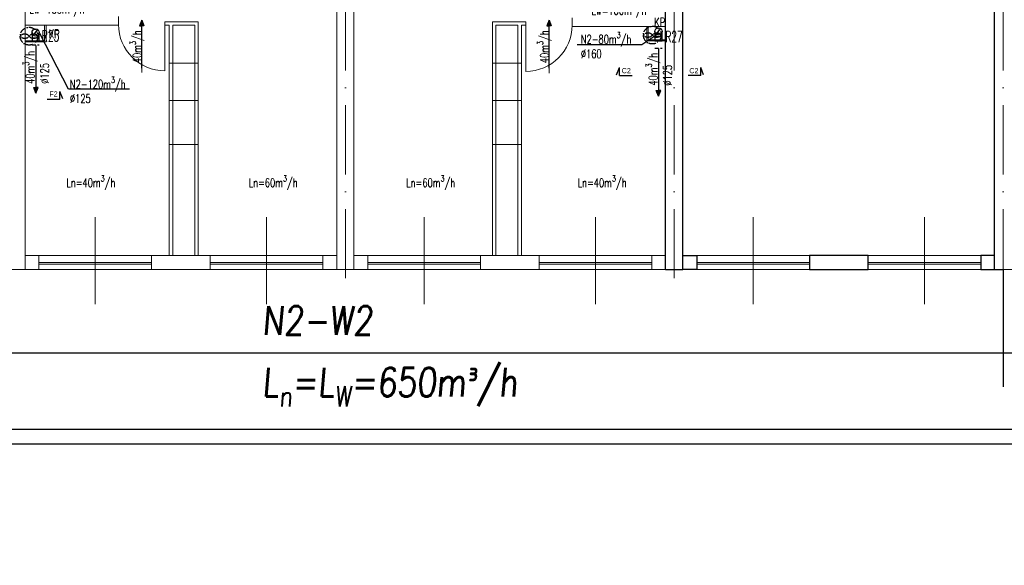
# Model space of a CAD drawing. Header units: millimetres. Extents: x -6513 to 30474, y -6915 to 65597.
# Tile 133 of 256: x 656 to 2362, y 12167 to 13112. Entities that reach past the tile are written whole.
import ezdxf
from ezdxf.enums import TextEntityAlignment as Align

# ---------------------------------------------------------------- set-up
doc = ezdxf.new("R2010")
doc.units = ezdxf.units.MM
for name, pattern in [('ACAD_ISO03W100', [30, 12, -18]), ('ACAD_ISO10W100', [18, 12, -3, 0, -3]), ('DASHED', [19.05, 12.7, -6.35])]:
    doc.linetypes.add(name, pattern=pattern)
doc.layers.get('0').update_dxf_attribs({"color": 8})
for name, color, linetype in [('A200_General07', 8, 'Continuous'), ('A200_General08', 8, 'Continuous'), ('A270_text04', 8, 'Continuous'), ('DB_WM_nawiew-opis', 8, 'Continuous'), ('DB_WM_wywies-opis', 8, 'Continuous')]:
    doc.layers.add(name, color=color, linetype=linetype)
for name, color, linetype, lineweight in [('A_cienka', 8, 'Continuous', 5), ('A_linia przekroj', 8, 'Continuous', 25), ('A_osie', 8, 'ACAD_ISO10W100', 5), ('A_przerywana', 8, 'ACAD_ISO03W100', 5), ('A_widok', 8, 'Continuous', 13), ('DB-WM-nawiew-opis', 8, 'Continuous', 25), ('DB-WM-nawiew-opis-odnośnik', 8, 'Continuous', 30), ('DB-WM-wywiew-opis', 8, 'Continuous', 25), ('DB_WM_nawiew', 8, 'Continuous', 30), ('DB_WM_wywiew', 8, 'Continuous', 30), ('E_technologia', 1, 'ACAD_ISO10W100', 30), ('R-TABELKA', 8, 'Continuous', 25)]:
    doc.layers.add(name, color=color, linetype=linetype, lineweight=lineweight)
doc.styles.add('BRH', font='txt')
doc.styles.add('ROMANSS', font='romans.shx', dxfattribs={"width": 0.8, "oblique": 5})
doc.styles.add('SIMPLEXD', font='SIMPLEX.SHX', dxfattribs={"width": 0.6})
doc.styles.get("Standard").update_dxf_attribs({"font": 'txt.shx', "width": 0.9})

# ---------------------------------------------------------------- blocks, each defined once
blk = doc.blocks.new('drzwi schem')
at = {"color": 252}
blk.add_line((0, 0), (0, 1), dxfattribs=at)
at = {"color": 252, "ltscale": 10}
blk.add_line((0.5, -0.093), (0.5, 1.04), dxfattribs=at)
at = {"color": 252}
blk.add_arc((0, 0), 1, 0, 90, dxfattribs=at)
blk = doc.blocks.new('A$C2355049C')
at = {"layer": 'DB-WM-nawiew-opis-odnośnik'}
h = blk.add_hatch(color=256, dxfattribs=at)
h.paths.add_polyline_path([(0, -9.8), (3.9, -9.8), (0, 0)])
h.paths.add_polyline_path([(0, 0), (-3.9, -9.8), (0, -9.8)])
at = {"layer": 'DB-WM-nawiew-opis-odnośnik', "flags": 128}
for points in [[(0, 0), (-3.9, -9.8), (0, -9.8)], [(0, -82.9), (0, 0)], [(0, 0), (3.9, -9.8), (0, -9.8)]]:
    blk.add_lwpolyline(points, dxfattribs=at)
blk = doc.blocks.new('Sect Mk right')
at = {"layer": 'A200_General07', "color": 1}
for p, q in [((0, 6.01), (0, -0.21)), ((0, 6.01), (3.92, 6.01)), ((0.29, 7.48), (3.92, 6.01))]:
    blk.add_line(p, q, dxfattribs=at)
at = {"layer": 'A270_text04', "color": 0, "style": 'BRH'}
blk.add_attdef('-', text='', height=4.51, dxfattribs=at).set_placement((1.77, 1.49), align=Align.MIDDLE)

msp = doc.modelspace()

# ---------------------------------------------------------------- linework, layer by layer
at = {"layer": 'A_cienka'}
for p, q in [((965.554, 13036.387), (915.554, 13036.387)), ((1475.554, 13036.387), (1525.554, 13036.387)), ((965.554, 12971.578), (915.554, 12971.578)), ((1475.554, 12971.578), (1525.554, 12971.578)), ((965.554, 12895.497), (915.554, 12895.497)), ((1475.554, 12895.497), (1525.554, 12895.497)), ((665.554, 12703.092), (1205.554, 12703.092)), ((1235.554, 12703.092), (1775.554, 12703.092)), ((1805.554, 12703.092), (2345.554, 12703.092)), ((-2776.446, 12679.092), (2360.554, 12679.092)), ((-2776.446, 12679.092), (7544.554, 12679.092)), ((884.554, 12691.092), (689.554, 12691.092)), ((884.554, 12688.092), (689.554, 12688.092)), ((986.554, 12691.092), (1181.554, 12691.092)), ((986.554, 12688.092), (1181.554, 12688.092)), ((1454.554, 12691.092), (1259.554, 12691.092)), ((1454.554, 12688.092), (1259.554, 12688.092)), ((1556.554, 12691.092), (1751.554, 12691.092)), ((1556.554, 12688.092), (1751.554, 12688.092)), ((2024.554, 12691.092), (1829.554, 12691.092)), ((2024.554, 12688.092), (1829.554, 12688.092)), ((2126.554, 12691.092), (2321.554, 12691.092)), ((2126.554, 12688.092), (2321.554, 12688.092))]:
    msp.add_line(p, q, dxfattribs=at)
at = {"layer": 'A_cienka', "ltscale": 10}
for p, q in [((787.054, 12618.693), (787.054, 12769.49)), ((1084.054, 12618.693), (1084.054, 12769.49)), ((1357.054, 12618.693), (1357.054, 12769.49)), ((1654.054, 12618.693), (1654.054, 12769.49)), ((1927.054, 12618.693), (1927.054, 12769.49)), ((2224.054, 12618.693), (2224.054, 12769.49))]:
    msp.add_line(p, q, dxfattribs=at)
at = {"layer": 'A_linia przekroj'}
for p, q in [((1775.554, 12679.092), (1775.554, 13305.092)), ((1805.554, 12679.092), (1805.554, 13305.092)), ((2345.554, 12679.092), (2345.554, 13305.092)), ((1775.554, 12679.092), (1805.554, 12679.092)), ((2345.554, 12679.092), (2360.554, 12679.092))]:
    msp.add_line(p, q, dxfattribs=at)
for points in [[(1805.554, 12703.092), (1829.554, 12703.092), (1829.554, 12679.092), (1805.554, 12679.092)], [(2024.554, 12679.092), (2126.554, 12679.092), (2126.554, 12703.092), (2024.554, 12703.092)], [(2345.554, 12703.092), (2321.554, 12703.092), (2321.554, 12679.092), (2345.554, 12679.092)]]:
    msp.add_lwpolyline(points, close=True, dxfattribs=at)
at = {"layer": 'A_osie', "ltscale": 10}
for p, q in [((1220.554, 12663.649), (1220.554, 14415.708)), ((1790.554, 12663.649), (1790.554, 14415.708)), ((2360.554, 12663.649), (2360.554, 14415.708))]:
    msp.add_line(p, q, dxfattribs=at)
at = {"layer": 'A_osie', "color": 252, "ltscale": 10}
msp.add_line((2360.554, 12663.649), (2360.554, 14177.457), dxfattribs=at)
at = {"layer": 'A_przerywana', "linetype": 'ByBlock'}
for p, q in [((699.554, 13075.201), (699.554, 13102.092)), ((702.054, 13073.201), (702.054, 13102.092)), ((1743.054, 13075), (1743.054, 13100.092)), ((1745.554, 13077), (1745.554, 13100.092)), ((665.554, 13075.201), (699.554, 13075.201)), ((665.554, 13073.201), (702.054, 13073.201)), ((1775.554, 13075), (1743.054, 13075)), ((1775.554, 13077), (1745.554, 13077))]:
    msp.add_line(p, q, dxfattribs=at)
at = {"layer": 'A_widok', "ltscale": 5}
for p, q in [((665.554, 12679.092), (665.554, 13305.092)), ((1205.554, 12679.092), (1205.554, 13305.092)), ((1235.554, 12679.092), (1235.554, 13305.092)), ((827.647, 13117.092), (827.647, 13102.092)), ((965.554, 13108.092), (907.647, 13108.092)), ((907.647, 13108.092), (907.647, 13102.092)), ((965.554, 12703.092), (965.554, 13108.092)), ((1475.554, 12703.092), (1475.554, 13108.092)), ((1475.554, 13108.092), (1533.46, 13108.092)), ((1533.46, 13108.092), (1533.46, 13102.092)), ((1613.46, 13100.092), (1613.46, 13115.092)), ((827.647, 13102.092), (665.554, 13102.092)), ((915.554, 13102.092), (907.647, 13102.092)), ((915.554, 12703.092), (915.554, 13102.092)), ((921.554, 12703.092), (921.554, 13102.092)), ((959.554, 13102.092), (921.554, 13102.092)), ((959.554, 12703.092), (959.554, 13102.092)), ((1481.554, 12703.092), (1481.554, 13102.092)), ((1481.554, 13102.092), (1519.554, 13102.092)), ((1519.554, 12703.092), (1519.554, 13102.092)), ((1525.554, 12703.092), (1525.554, 13102.092)), ((1525.554, 13102.092), (1533.46, 13102.092)), ((1613.46, 13100.092), (1775.554, 13100.092)), ((640.554, 12679.092), (665.554, 12679.092)), ((1205.554, 12679.092), (1235.554, 12679.092))]:
    msp.add_line(p, q, dxfattribs=at)
for points in [[(665.554, 12703.092), (689.554, 12703.092), (689.554, 12679.092), (665.554, 12679.092)], [(884.554, 12679.092), (986.554, 12679.092), (986.554, 12703.092), (884.554, 12703.092)], [(1205.554, 12703.092), (1181.554, 12703.092), (1181.554, 12679.092), (1205.554, 12679.092)], [(1235.554, 12703.092), (1259.554, 12703.092), (1259.554, 12679.092), (1235.554, 12679.092)], [(1454.554, 12679.092), (1556.554, 12679.092), (1556.554, 12703.092), (1454.554, 12703.092)], [(1775.554, 12703.092), (1751.554, 12703.092), (1751.554, 12679.092), (1775.554, 12679.092)]]:
    msp.add_lwpolyline(points, close=True, dxfattribs=at)
at = {"layer": 'DB-WM-nawiew-opis'}
for points in [[(846.497, 12991.328), (740.839, 12991.328), (690.914, 13087.731)], [(1622.065, 13068.594), (1734.027, 13068.594), (1763.554, 13088.092)]]:
    msp.add_lwpolyline(points, dxfattribs=at)
at = {"layer": 'DB_WM_nawiew'}
for points in [[(677.638, 13089.451), (677.638, 13080.451), (690.138, 13080.451), (690.138, 13089.451)], [(679.987, 13084.568), (687.79, 13094.334)], [(1756.933, 13091.25), (1756.933, 13082.25), (1769.433, 13082.25), (1769.433, 13091.25)], [(1759.282, 13086.367), (1767.085, 13096.132)], [(677.638, 13083.56), (677.638, 13075.201), (690.138, 13075.201), (690.138, 13083.56)], [(1756.933, 13083.358), (1756.933, 13075), (1769.433, 13075), (1769.433, 13083.358)]]:
    msp.add_lwpolyline(points, dxfattribs=at)
at = {"layer": 'DB_WM_nawiew', "linetype": 'DASHED', "ltscale": 0.5}
for points in [[(677.638, 13068.092), (690.138, 13068.092)], [(1756.933, 13062.092), (1769.433, 13062.092)]]:
    msp.add_lwpolyline(points, dxfattribs=at)
at = {"layer": 'DB_WM_wywies-opis'}
msp.add_line((30.137, 12534.42), (2389.898, 12534.42), dxfattribs=at)
msp.add_lwpolyline([(2360.554, 12679.092), (2360.554, 12475.912)], dxfattribs=at)
at = {"layer": 'DB_WM_wywiew', "color": 240}
for centre in [(683.888, 13089.451), (1763.183, 13091.25)]:
    msp.add_circle(centre, 6.25, dxfattribs=at)
at = {"layer": 'E_technologia'}
for p, q in [((1751.301, 13086.381), (1753.705, 13083.602)), ((1753.705, 13086.381), (1751.301, 13083.602)), ((671.406, 13084.444), (673.81, 13081.665)), ((673.81, 13084.444), (671.406, 13081.665))]:
    msp.add_line(p, q, dxfattribs=at)
for centre in [(672.608, 13083.055), (1752.503, 13084.992)]:
    msp.add_circle(centre, 15.427, dxfattribs=at)
for centre, start_param, end_param in [((664.981, 13083.055), 3.54986568, 9.01650493), ((680.235, 13083.055), 0.40827303, 5.87491228), ((1744.876, 13084.992), 3.54986568, 9.01650493), ((1760.13, 13084.992), 0.40827303, 5.87491228)]:
    msp.add_ellipse(centre, major_axis=(-7, 0), ratio=0.5, start_param=start_param, end_param=end_param, dxfattribs=at)
at = {"layer": 'R-TABELKA'}
for p, q in [((-3011.084, 12402.163), (8302.828, 12402.163)), ((-3136.084, 12377.163), (8327.828, 12377.163))]:
    msp.add_line(p, q, dxfattribs=at)

# ---------------------------------------------------------------- block references
at = {"layer": 'A200_General08'}
ref = msp.add_blockref('Sect Mk right', (1716.657, 13014.91), dxfattribs=dict(at, xscale=3.5, yscale=3.5, zscale=3.5, rotation=90))
ref.add_attrib('-', 'C2', dxfattribs={"layer": 'A270_text04', "color": 7, "height": 9, "style": 'BRH'}).set_placement((1707.351, 13023.326), align=Align.MIDDLE)
ref = msp.add_blockref('Sect Mk right', (1815.22, 13014.91), dxfattribs=dict(at, xscale=-3.5, yscale=3.5, zscale=3.5, rotation=270))
ref.add_attrib('-', 'C2', dxfattribs={"layer": 'A270_text04', "color": 7, "height": 9, "style": 'BRH'}).set_placement((1824.525, 13023.326), align=Align.MIDDLE)
ref = msp.add_blockref('Sect Mk right', (704.649, 12973.488), dxfattribs=dict(at, xscale=-3.5, yscale=3.5, zscale=3.5, rotation=270))
ref.add_attrib('-', 'F2', dxfattribs={"layer": 'A270_text04', "color": 7, "height": 9, "style": 'BRH'}).set_placement((714.82, 12982.943), align=Align.MIDDLE)
at = {"layer": 'A_cienka', "yscale": 80, "zscale": 80, "rotation": 180}
for p, xscale in [((907.647, 13103.092), 80), ((1533.46, 13102.092), -80)]:
    msp.add_blockref('drzwi schem', p, dxfattribs=dict(at, xscale=xscale))
at = {"layer": 'DB_WM_nawiew', "xscale": -1}
for p in [(867.647, 13110.515), (1573.46, 13110.515)]:
    msp.add_blockref('A$C2355049C', p, dxfattribs=at)
at = {"layer": 'DB_WM_nawiew', "rotation": 180}
for p in [(684.533, 12984.156), (1763.205, 12979.097)]:
    msp.add_blockref('A$C2355049C', p, dxfattribs=at)

# ---------------------------------------------------------------- texts
at = {"layer": 'DB-WM-nawiew-opis', "char_height": 15, "width": 37.14159, "attachment_point": 1}
for s, insert in [('\\A1;{\\Fsimplex|c238;\\W0.7;N2-80m\\H0.7x;\\S3^ ;\\H1.4286x;/h\\P%%C160}', (1628.631, 13090.203)), ('\\A1;{\\Fsimplex|c238;\\W0.7;N2-120m\\H0.7x;\\S3^ ;\\H1.4286x;/h\\P%%C125}', (743.357, 13012.584))]:
    msp.add_mtext(s, dxfattribs=dict(at, insert=insert))
at = {"layer": 'DB-WM-nawiew-opis', "char_height": 15, "width": 37.14159, "attachment_point": 1, "rotation": 90}
for s, insert in [('\\A1;{\\Fsimplex|c238;\\W0.7;40m\\H0.7x;\\S3^ ;\\H1.4286x;/h}', (847.115, 13036.259)), ('\\A1;{\\Fsimplex|c238;\\W0.7;40m\\H0.7x;\\S3^ ;\\H1.4286x;/h}', (1552.929, 13036.259)), ('\\A1;{\\Fsimplex|c238;\\W0.7;40m\\H0.7x;\\S3^ ;\\H1.4286x;/h\\P%%C125}', (661.951, 13000.501)), ('\\A1;{\\Fsimplex|c238;\\W0.7;40m\\H0.7x;\\S3^ ;\\H1.4286x;/h\\P%%C125}', (1741.246, 12997.299))]:
    msp.add_mtext(s, dxfattribs=dict(at, insert=insert))
at = {"layer": 'DB-WM-wywiew-opis', "char_height": 15, "width": 37.14159, "attachment_point": 1}
for insert in [(673.227, 13142.154), (1647.172, 13140.316)]:
    msp.add_mtext('\\A1;{\\Fsimplex|c238;\\W0.7;Lw=100m\\H0.7x;\\S3^ ;\\H1.4286x;/h}', dxfattribs=dict(at, insert=insert))
at = {"layer": 'DB-WM-wywiew-opis', "color": 1, "char_height": 15, "width": 37.14159, "attachment_point": 1}
for insert in [(1755.747, 13114.766), (706.507, 13094.405)]:
    msp.add_mtext('{\\Fsimplex|c238;\\W0.7;KP}', dxfattribs=dict(at, insert=insert))
at = {"layer": 'DB_WM_nawiew-opis', "char_height": 15, "width": 37.14159, "attachment_point": 1}
for s, insert in [('\\A1;{\\Fsimplex|c238;\\W0.7;Ln=40m\\H0.7x;\\S3^ ;\\H1.4286x;/h}', (737.245, 12841.843)), ('\\A1;{\\Fsimplex|c238;\\W0.7;Ln=60m\\H0.7x;\\S3^ ;\\H1.4286x;/h}', (1053.129, 12841.843)), ('\\A1;{\\Fsimplex|c238;\\W0.7;Ln=60m\\H0.7x;\\S3^ ;\\H1.4286x;/h}', (1326.129, 12841.843)), ('\\A1;{\\Fsimplex|c238;\\W0.7;Ln=40m\\H0.7x;\\S3^ ;\\H1.4286x;/h}', (1623.129, 12841.843))]:
    msp.add_mtext(s, dxfattribs=dict(at, insert=insert))
at = {"layer": 'DB_WM_wywies-opis', "char_height": 50, "width": 160.86486, "attachment_point": 1, "style": 'ROMANSS'}
for s, insert in [('N2-W2', (1076.364, 12615.545)), ('\\A1;L{\\H0.7x;\\S^ n;}=L{\\H0.7x;\\S^ W;}=650m{\\fISOCPEUR|b0|i0|c238|p34;³}/h', (1076.364, 12508.814))]:
    msp.add_mtext(s, dxfattribs=dict(at, insert=insert))
at = {"layer": 'E_technologia', "style": 'SIMPLEXD', "width": 0.6}
for s, p in [('R25', (694.684, 13073.969)), ('R27', (1775.004, 13072.583))]:
    msp.add_text(s, height=19.2, dxfattribs=at).set_placement(p)

doc.saveas('drawing.dxf')
